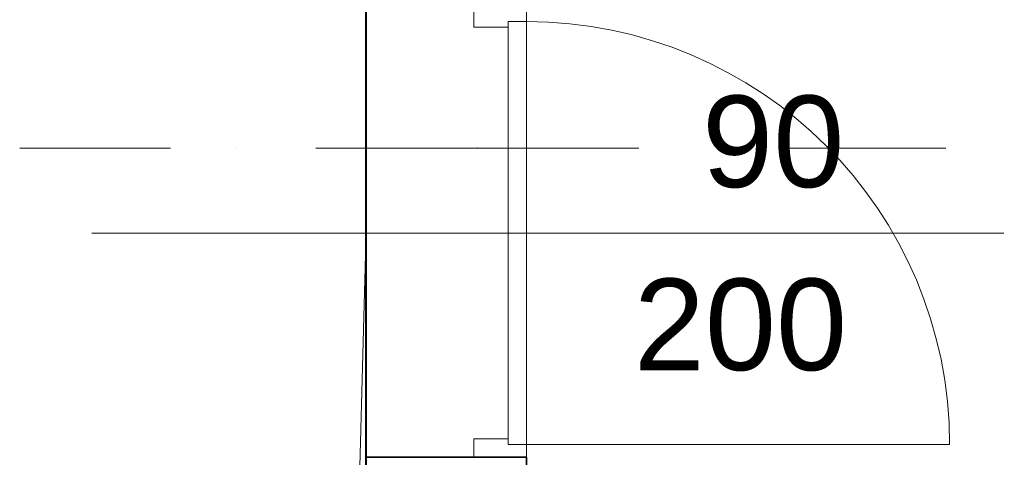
# Model space of a CAD drawing. Header units: millimetres. Extents: x -34676 to 172266, y 39940 to 476087.
# Tile 60 of 256: x 19571 to 21722, y 281367 to 282323. Entities that reach past the tile are written whole.
import ezdxf

# ---------------------------------------------------------------- set-up
doc = ezdxf.new("R2010")
doc.units = ezdxf.units.MM
doc.header["$MEASUREMENT"] = 0
doc.linetypes.add('Kropki i Kreski', pattern=[6.702778, 3.527778, -1.763889, 0, -1.411111])
for name, color, linetype in [('#podkład', 252, 'Continuous'), ('Drzwi Archicad', 7, 'Continuous'), ('Konstrukcja - Siatka mod', 7, 'Continuous'), ('Konstrukcja - Stropy', 7, 'Continuous'), ('Znaczniki drzwi Archicada', 7, 'Continuous')]:
    doc.layers.add(name, color=color, linetype=linetype)
doc.styles.add('MtXpl_Arial', font='arial.ttf', dxfattribs={"height": 0.2})

# ---------------------------------------------------------------- blocks, each defined once
blk = doc.blocks.new('UHYGFFFF')
at = {"color": 252, "linetype": 'Continuous', "lineweight": 35, "ltscale": 100}
for p in [(19937.5, 387506.9), (20287.5, 387486.9)]:
    blk.add_line(p, (20287.5, 387506.9), dxfattribs=at)
at = {"layer": 'Drzwi Archicad', "color": 252, "linetype": 'Continuous', "lineweight": 13, "ltscale": 100}
for p, q in [((20172.5, 388486.9), (20172.5, 388446.9)), ((20287.5, 388458.9), (20287.5, 388486.9)), ((20247.5, 388446.9), (20247.5, 388458.9)), ((20247.5, 388458.9), (20287.5, 388458.9)), ((20247.5, 387534.9), (20247.5, 388458.9)), ((20247.5, 388458.9), (20287.5, 388458.9)), ((20287.5, 388458.9), (20287.5, 387534.9)), ((20172.5, 388446.9), (20247.5, 388446.9)), ((20247.5, 387546.9), (20172.5, 387546.9)), ((20172.5, 387546.9), (20172.5, 387506.9)), ((20247.5, 387534.9), (20247.5, 387546.9)), ((20287.5, 387534.9), (20247.5, 387534.9)), ((20287.5, 387534.9), (20247.5, 387534.9)), ((20287.5, 387534.9), (21211.5, 387534.9)), ((20287.5, 387506.9), (20287.5, 387534.9)), ((20172.5, 387506.9), (20287.5, 387506.9))]:
    blk.add_line(p, q, dxfattribs=at)
at = {"layer": 'Drzwi Archicad', "color": 252, "linetype": 'Continuous', "lineweight": 35, "ltscale": 100}
for p, q in [((20172.5, 387506.9), (19937.5, 387506.9)), ((20287.5, 387506.9), (20172.5, 387506.9)), ((20287.5, 387506.9), (20172.5, 387506.9))]:
    blk.add_line(p, q, dxfattribs=at)
at = {"layer": 'Drzwi Archicad', "color": 252, "linetype": 'Continuous', "lineweight": 13, "ltscale": 100}
blk.add_arc((20287.5, 387534.9), 924, 0, 90, dxfattribs=at)
at = {"layer": 'Konstrukcja - Siatka mod', "color": 252, "linetype": 'Kropki i Kreski', "lineweight": 13, "ltscale": 100}
for q in [(19180, 388182.6), (49624.6, 388182.6)]:
    blk.add_line((20180, 388182.6), q, dxfattribs=at)
blk.add_point((20180, 388182.6), dxfattribs=at)
blk.add_point((20180, 388182.6), dxfattribs=at)
at = {"layer": 'Konstrukcja - Stropy', "color": 252, "linetype": 'Continuous', "lineweight": 13, "ltscale": 100}
for p, q in [((19937.5, 388030.6), (19937.5, 395682.7)), ((19937.5, 388030.6), (19937.5, 395682.7)), ((19935.6, 390812.6), (19935.6, 382844.5)), ((19800.4, 382902.4), (19937.5, 388030.6)), ((19937.5, 382893.7), (19937.5, 388030.6))]:
    blk.add_line(p, q, dxfattribs=at)
at = {"layer": 'Znaczniki drzwi Archicada', "color": 252, "linetype": 'Continuous', "lineweight": 13, "ltscale": 100}
blk.add_line((21330.3, 387996.9), (19337.5, 387996.9), dxfattribs=at)
at = {"layer": 'Znaczniki drzwi Archicada', "color": 252, "linetype": 'Continuous', "lineweight": 35, "style": 'MtXpl_Arial'}
for s, p in [('90', (20670.8, 388097.3)), ('200', (20521.6, 387697.3))]:
    blk.add_text(s, height=200, rotation=0, dxfattribs=at).set_placement(p)

msp = doc.modelspace()

# ---------------------------------------------------------------- block references
at = {"layer": '#podkład'}
msp.add_blockref('UHYGFFFF', (390.9, -106139.9), dxfattribs=at)

doc.saveas('drawing.dxf')
